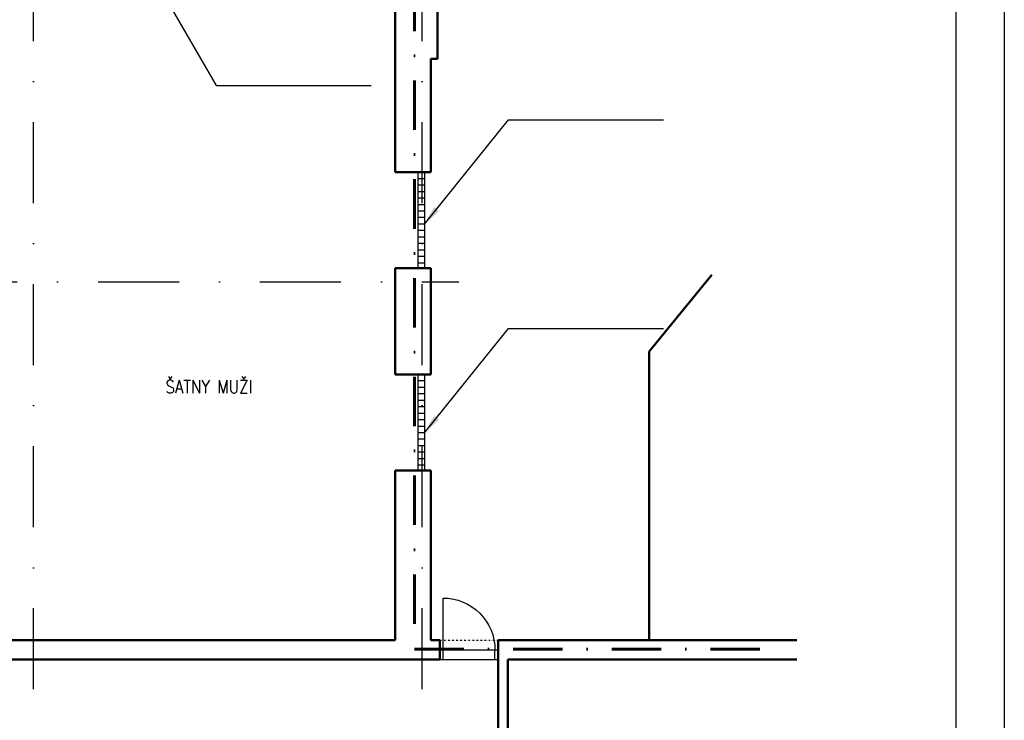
# Model space of a CAD drawing. Header units: millimetres. Extents: x 2886542 to 7567581, y -792623 to 134766.
# Tile 106 of 256: x 3815165 to 3830367, y -203893 to -193083. Entities that reach past the tile are written whole.
import ezdxf

# ---------------------------------------------------------------- set-up
doc = ezdxf.new("R2010")
doc.units = ezdxf.units.MM
for name, pattern in [('DASHDOT', [1, 0.5, -0.25, 0, -0.25]), ('DASHDOTX2', [50.8, 25.4, -12.7, 0, -12.7]), ('DIVIDE', [1.25, 0.5, -0.25, 0, -0.25, 0, -0.25])]:
    doc.linetypes.add(name, pattern=pattern)
for name, color, linetype in [('IN_C_CERCHOVANA', 7, 'DIVIDE'), ('IN_C_OSA', 6, 'DASHDOT'), ('IN_TEXT', 7, 'Continuous'), ('IN_VYPLNE OTVORU', 151, 'Continuous'), ('požárničina', 10, 'Continuous')]:
    doc.layers.add(name, color=color, linetype=linetype)
doc.layers.add('IN_C_TLUSTA', color=5, linetype='Continuous', lineweight=50)
doc.layers.add('Text obecně', color=7, linetype='Continuous', lineweight=25)
doc.styles.add('ROMAND', font='romand.shx', dxfattribs={"width": 0.85})
doc.styles.add('ROMANT', font='romant')
doc.dimstyles.new('úhlová', dxfattribs={"dimscale": 0.2, "dimtxt": 2.5, "dimasz": 1.5, "dimexe": 0, "dimexo": 3, "dimgap": 1, "dimtad": 1, "dimdec": 0, "dimzin": 0, "dimdsep": 46, "dimtxsty": 'ROMANT', "dimcen": 5, "dimclrd": 256, "dimclre": 256, "dimclrt": 7, "dimadec": 1, "dimazin": 0, "dimtfac": 1, "dimtdec": 0, "dimtix": 1, "dimtmove": 2, "dimatfit": 3, "dimfxl": 0, "dimtvp": 2, "dimtolj": 1, "dimtzin": 0, "dimarcsym": 0})

msp = doc.modelspace()

# ---------------------------------------------------------------- linework, layer by layer
at = {"layer": 'IN_C_CERCHOVANA', "color": 250, "ltscale": 50}
msp.add_line((3821653.5, -202657.1), (3822553.5, -202657.1), dxfattribs=at)
at = {"layer": 'IN_C_OSA', "color": 250, "ltscale": 2500}
for p, q in [((3815378.5, -205913.2), (3815378.5, -180644.4)), ((3821378.5, -205913.2), (3821378.5, -180644.4)), ((3761372.6, -197127.1), (3821945.8, -197127.1))]:
    msp.add_line(p, q, dxfattribs=at)
at = {"layer": 'IN_C_TLUSTA', "color": 250}
for p, q in [((3821613.5, -193687.1), (3821613.5, -192187.1)), ((3820963.5, -195437.1), (3820963.5, -192787.1)), ((3821513.5, -195437.1), (3821513.5, -193687.1)), ((3821613.5, -193687.1), (3821513.5, -193687.1)), ((3820963.5, -195437.1), (3821513.5, -195437.1)), ((3820963.5, -196917.1), (3821513.5, -196917.1)), ((3820963.5, -198557.1), (3820963.5, -196917.1)), ((3821513.5, -198557.1), (3821513.5, -196917.1)), ((3824883.5, -198204.6), (3825853.2, -197018.1)), ((3824883.5, -202657.1), (3824883.5, -198204.6)), ((3820963.5, -198557.1), (3821513.5, -198557.1)), ((3820963.5, -200037.1), (3821513.5, -200037.1)), ((3820963.5, -202657.1), (3820963.5, -200037.1)), ((3821513.5, -202657.1), (3821513.5, -200037.1)), ((3813963.5, -202657.1), (3820963.5, -202657.1)), ((3821513.5, -202657.1), (3821653.5, -202657.1)), ((3821653.5, -202957.1), (3821653.5, -202657.1)), ((3822553.5, -202957.1), (3822553.5, -202657.1)), ((3822553.5, -202657.1), (3827163.5, -202657.1)), ((3812553.5, -202957.1), (3821653.5, -202957.1)), ((3822553.5, -202957.1), (3822553.5, -204927.1)), ((3822703.5, -202957.1), (3827163.5, -202957.1)), ((3822703.5, -202957.1), (3822703.5, -204927.1))]:
    msp.add_line(p, q, dxfattribs=at)
at = {"layer": 'IN_VYPLNE OTVORU', "color": 250}
for p, q in [((3821313.5, -195437.1), (3821313.5, -196917.1)), ((3821413.5, -195437.1), (3821413.5, -196917.1)), ((3821413.5, -195537.1), (3821313.5, -195537.1)), ((3821413.5, -195637.1), (3821313.5, -195637.1)), ((3821413.5, -195737.1), (3821313.5, -195737.1)), ((3821413.5, -195837.1), (3821313.5, -195837.1)), ((3821413.5, -195937.1), (3821313.5, -195937.1)), ((3821413.5, -196037.1), (3821313.5, -196037.1)), ((3821413.5, -196137.1), (3821313.5, -196137.1)), ((3821413.5, -196237.1), (3821313.5, -196237.1)), ((3821413.5, -196337.1), (3821313.5, -196337.1)), ((3821413.5, -196437.1), (3821313.5, -196437.1)), ((3821413.5, -196537.1), (3821313.5, -196537.1)), ((3821413.5, -196637.1), (3821313.5, -196637.1)), ((3821413.5, -196737.1), (3821313.5, -196737.1)), ((3821413.5, -196837.1), (3821313.5, -196837.1)), ((3821313.5, -198557.1), (3821313.5, -200037.1)), ((3821413.5, -198657.1), (3821313.5, -198657.1)), ((3821413.5, -198557.1), (3821413.5, -200037.1)), ((3821413.5, -198757.1), (3821313.5, -198757.1)), ((3821413.5, -198857.1), (3821313.5, -198857.1)), ((3821413.5, -198957.1), (3821313.5, -198957.1)), ((3821413.5, -199057.1), (3821313.5, -199057.1)), ((3821413.5, -199157.1), (3821313.5, -199157.1)), ((3821413.5, -199257.1), (3821313.5, -199257.1)), ((3821413.5, -199357.1), (3821313.5, -199357.1)), ((3821413.5, -199457.1), (3821313.5, -199457.1)), ((3821413.5, -199557.1), (3821313.5, -199557.1)), ((3821413.5, -199657.1), (3821313.5, -199657.1)), ((3821413.5, -199757.1), (3821313.5, -199757.1)), ((3821413.5, -199857.1), (3821313.5, -199857.1)), ((3821413.5, -199957.1), (3821313.5, -199957.1)), ((3821653.5, -202807.1), (3822553.5, -202807.1)), ((3821703.5, -202957.1), (3821703.5, -202807.1)), ((3822503.5, -202957.1), (3822503.5, -202807.1)), ((3821653.5, -202957.1), (3822553.5, -202957.1))]:
    msp.add_line(p, q, dxfattribs=at)
msp.add_lwpolyline([(3821703.5, -202807.1), (3821703.5, -202007.1, -0.4142136), (3822503.5, -202807.1)], format="xyb", dxfattribs=at)
at = {"layer": 'požárničina', "linetype": 'DASHDOTX2', "lineweight": 60, "ltscale": 30}
for p, q in [((3821259.7, -192496.9), (3821259.7, -202793.6)), ((3821259.7, -202793.6), (3827163.5, -202793.6))]:
    msp.add_line(p, q, dxfattribs=at)
at = {"layer": 'Text obecně'}
for p, q in [((3830367, -174346.2), (3830367, -219095.2)), ((3829617, -175096.2), (3829617, -218345.2)), ((3829617, -175096.2), (3829617, -218345.2)), ((3829617, -175096.2), (3829617, -218345.2))]:
    msp.add_line(p, q, dxfattribs=at)

# ---------------------------------------------------------------- texts
at = {"layer": 'IN_TEXT', "color": 250, "insert": (3817416.5, -198845.8), "char_height": 200, "width": 2497.377, "attachment_point": 7, "style": 'ROMAND'}
msp.add_mtext('{\\C0;ŠATNY MUŽI}', dxfattribs=at)

# ---------------------------------------------------------------- leaders
at = {"layer": 'požárničina'}
for points in [[(3817263.5, -192487.1), (3818199.2, -194096.1), (3820592.5, -194096.1)], [(3821413.5, -196237.1), (3822714.2, -194627.2), (3825107.5, -194627.2)], [(3821413.5, -199457.1), (3822714.2, -197847.2), (3825107.5, -197847.2)]]:
    msp.add_leader(points, dimstyle='úhlová', override={"dimasz": 1500, "dimgap": 1, "dimtad": 0}, dxfattribs=at)

doc.saveas('drawing.dxf')
